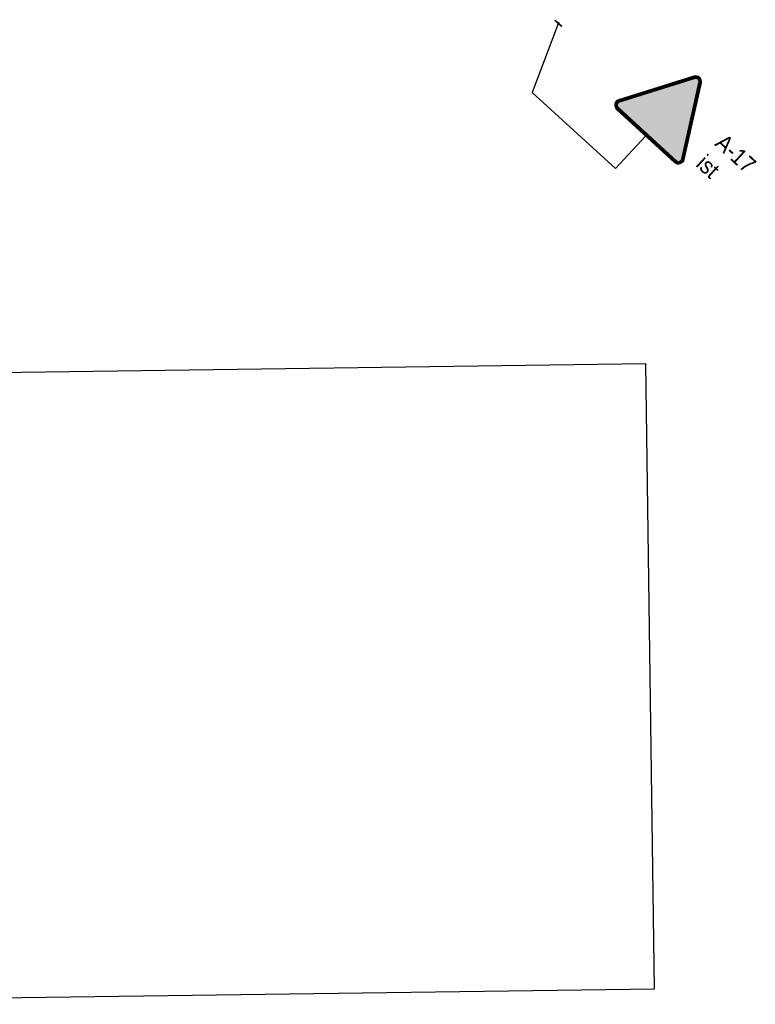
# Model space of a CAD drawing. Header units: metres. Extents: x 6420893 to 6543334, y 5684236 to 5790819.
# Tile 16 of 24: x 6421391 to 6421458, y 5790496 to 5790585. Entities that reach past the tile are written whole.
import ezdxf
from ezdxf.enums import TextEntityAlignment as Align

# ---------------------------------------------------------------- set-up
doc = ezdxf.new("R2010")
doc.units = ezdxf.units.M
doc.header["$XCLIPFRAME"] = 2
for name, color, linetype in [('gaPionowe', 7, 'Continuous'), ('zzz.gaVSDodTekst', 7, 'Continuous'), ('zzz.gaVSDomyslna', 7, 'Continuous'), ('zzz.gaVSNazwa', 7, 'Continuous'), ('zzz.gaVSRamka', 7, 'Continuous'), ('zzz.gaVSStan', 7, 'Continuous'), ('zzz.gaVSWielkość', 7, 'Continuous')]:
    doc.layers.add(name, color=color, linetype=linetype)
doc.styles.add('GA-ATR-TEXT', font='arial.ttf', dxfattribs={"width": 0.9})
doc.styles.get("Standard").update_dxf_attribs({"font": 'arial.ttf'})
doc.dimstyles.new('GA-LEADER', dxfattribs={"dimtxt": 1, "dimasz": 1, "dimexe": 1, "dimexo": 1, "dimgap": 1, "dimtad": 1, "dimtxsty": 'Standard', "dimcen": 1, "dimadec": 0, "dimazin": 0, "dimtfac": 1, "dimtmove": 0, "dimatfit": 3, "dimfxl": 1, "dimarcsym": 0})
picture_1 = doc.add_image_def('image2.png', size_in_pixel=(1584, 860))

# ---------------------------------------------------------------- blocks, each defined once
blk = doc.blocks.new('gaVSPos')
blk.add_point((0, 0))
blk = doc.blocks.new('gaVSTVcolumn0')
at = {"color": 0, "linetype": 'ByBlock', "lineweight": -2}
for p, q in [((-400, -30), (400, -30)), ((-400, -60), (-400, -30)), ((400, -60), (-400, -60)), ((400, -30), (400, -60))]:
    blk.add_line(p, q, dxfattribs=at)
blk.add_circle((0, 0), 30, dxfattribs=at)
blk = doc.blocks.new('gaVScolumn0')
at = {"color": 0, "linetype": 'ByBlock', "lineweight": -2}
blk.add_line((0, 0), (0, 400), dxfattribs=at)
at = {"color": 7, "style": 'GA-ATR-TEXT', "width": 0.9}
blk.add_attdef('X2', text='', height=150, dxfattribs=at).set_placement((-50, 0), align=Align.BOTTOM_RIGHT)
blk = doc.blocks.new('*U824')
at = {"layer": 'zzz.gaVSDomyslna', "color": 251, "linetype": 'Continuous', "lineweight": 0, "true_color": 0x4c4c4c, "const_width": 30}
blk.add_lwpolyline([(356.469, 15), (-356.469, 15, -0.563712), (-391.037, 72.1261), (-33.775, 690.923, -0.563661), (32.9409, 692.301), (390.215, 73.4834, -0.577186), (356.469, 15)], format="xyb", close=True, dxfattribs=at)
at = {"layer": 'zzz.gaVSDomyslna', "color": 251, "linetype": 'Continuous', "lineweight": 0, "true_color": 0x4c4c4c}
blk.add_point((0, 725.423), dxfattribs=at)
blk = doc.blocks.new('*U825')
at = {"layer": 'zzz.gaVSDomyslna', "linetype": 'Continuous', "lineweight": 0, "true_color": 0xe2e2e2}
h = blk.add_hatch(color=254, dxfattribs=at)
h.dxf.hatch_style = 1
h.paths.add_polyline_path([(20.2988, 684.198, 0.229204), (-0.646341, 695.436, 0.279187), (-19.9889, 684.801), (-377.874, 64.9257, 0.259425), (-377.021, 41.5855, 0.262443), (-356.469, 30), (0, 30), (356.126, 30, 0.237857), (377.352, 42.1075, 0.284586), (378.047, 64.6255)])
at = {"layer": 'zzz.gaVSDomyslna', "color": 254, "linetype": 'Continuous', "lineweight": 0, "true_color": 0xe2e2e2}
blk.add_point((0, 725.423), dxfattribs=at)
blk = doc.blocks.new('*U826')
at = {"layer": 'zzz.gaVSDomyslna', "linetype": 'Continuous', "lineweight": 0, "true_color": 0x000000}
h = blk.add_hatch(color=18, dxfattribs=at)
h.paths.add_polyline_path([(-153.75, 348.75, 1), (-93.75, 348.75, 1)])
h.paths.add_polyline_path([(103.5, 444.375, 1), (31.5, 444.375, 1)])
h.paths.add_polyline_path([(70.5962, 402.346), (-1.9708, 295.818), (-45, 270), (-31.9527, 254.024), (27.4576, 283.729), (42.3956, 306.824), (54.7826, 238.696), (0, 190), (0, 97.5), (-45, 67.5), (33.75, 67.5), (33.75, 173.571), (68.7736, 193.585), (95.625, 135), (172.5, 135), (202.5, 90), (202.5, 168.75), (112.5, 168.75), (112.5, 326.25), (135, 307.5), (135, 231.429), (163.125, 247.5), (163.125, 323.036)])
h.paths.add_polyline_path([(-90, 262.733), (-73.125, 250.575), (-73.125, 190.828), (-50.625, 202.266), (-50.625, 265.125), (-123.75, 318.75), (-169.489, 248.978), (-224.444, 224.444), (-210.306, 210.306), (-159.353, 228.706), (-146.443, 248.4), (-135, 195), (-180, 165), (-180, 90), (-213.75, 67.5), (-157.5, 67.5), (-157.5, 147.937), (-126.777, 163.555), (-106.875, 123.75), (-45, 123.75), (-22.5, 90), (-22.5, 146.25), (-90, 146.25)])
blk = doc.blocks.new('*U827')
at = {"layer": 'zzz.gaVSDomyslna', "color": 7, "linetype": 'Continuous', "lineweight": 0}
blk.add_lwpolyline([(356.473, 0), (-356.469, 0, -0.565749), (-404.17, 79.3804), (-46.7654, 698.423, -0.565707), (45.7889, 700.048), (403.206, 80.9834, -0.577211)], format="xyb", close=True, dxfattribs=at)
blk.add_point((0, 725.423), dxfattribs=at)
blk = doc.blocks.new('*U823')
at = {"layer": 'zzz.gaVSDomyslna', "color": 251, "linetype": 'ByBlock', "true_color": 0x4c4c4c}
blk.add_blockref('*U824', (0, 0), dxfattribs=at)
at = {"layer": 'zzz.gaVSDomyslna', "color": 254, "linetype": 'ByBlock', "true_color": 0xe2e2e2}
blk.add_blockref('*U825', (0, 0), dxfattribs=at)
at = {"layer": 'zzz.gaVSDomyslna', "color": 18, "linetype": 'ByBlock', "true_color": 0x000000}
blk.add_blockref('*U826', (0, 0), dxfattribs=at)
at = {"layer": 'zzz.gaVSRamka', "color": 7, "linetype": 'ByBlock'}
blk.add_blockref('*U827', (0, 0), dxfattribs=at)
blk = doc.blocks.new('*U822')
at = {"layer": 'zzz.gaVSDomyslna', "linetype": 'ByBlock'}
blk.add_blockref('*U823', (0, 0), dxfattribs=at)
at = {"layer": 'zzz.gaVSDodTekst', "linetype": 'ByBlock', "flags": 1}
blk.add_attdef('Addtext', text='', height=1, dxfattribs=at).set_placement((0, 0), align=Align.MIDDLE_LEFT)
at = {"layer": 'zzz.gaVSDomyslna', "linetype": 'ByBlock', "flags": 1}
for tag in ['Width', 'Height', 'Position', 'Route', 'ItemNo', 'ID']:
    blk.add_attdef(tag, text='', height=1, dxfattribs=at).set_placement((0, 0), align=Align.MIDDLE_LEFT)
at = {"layer": 'zzz.gaVSNazwa', "linetype": 'ByBlock', "style": 'GA-ATR-TEXT', "width": 0.9}
blk.add_attdef('Name', text='', height=150, dxfattribs=at).set_placement((510.5, 437.7), align=Align.MIDDLE_LEFT)
at = {"layer": 'zzz.gaVSStan', "linetype": 'ByBlock', "style": 'GA-ATR-TEXT', "width": 0.9}
blk.add_attdef('State', text='', height=150, dxfattribs=at).set_placement((510.5, 182.7), align=Align.MIDDLE_LEFT)
at = {"layer": 'zzz.gaVSWielkość', "linetype": 'ByBlock', "flags": 1}
blk.add_attdef('Size', text='', height=1, dxfattribs=at).set_placement((0, 0), align=Align.MIDDLE_LEFT)

msp = doc.modelspace()

# ---------------------------------------------------------------- block references
at = {"layer": 'gaPionowe', "linetype": 'ByBlock', "rotation": 317.3939673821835}
for name, p, xscale, yscale in [('gaVSTVcolumn0', (6421439.85, 5790584.769, 0.06), 0.001, 0.001), ('gaVScolumn0', (6421445.023, 5790571.557, 0.06), 0.01, 0.01)]:
    msp.add_blockref(name, p, dxfattribs=dict(at, xscale=xscale, yscale=yscale))
msp.add_blockref('gaVSPos', (6421439.85, 5790584.769, 0.06), dxfattribs=at)
at = {"layer": 'gaPionowe', "linetype": 'ByBlock', "xscale": 0.01, "yscale": 0.01, "rotation": 317.3937569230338}
msp.add_blockref('*U822', (6421447.731, 5790574.501, 0.06), dxfattribs=at).add_auto_attribs({'Name': 'A-17', 'State': 'ist'})

# ---------------------------------------------------------------- pictures from other files: only their frames are drawn
image = msp.add_image(picture_1, insert=(6421194.873, 5790399.483, 10.08), size_in_units=(309.736, 168.165), rotation=0.79705, dxfattribs=dict(brightness=80, fade=30))
image.dxf.v_pixel = (-0.00272, 0.1955213)
image.set_boundary_path([(787.46, 378.299), (1303.674, 88.278)])

# ---------------------------------------------------------------- leaders
at = {"layer": 'gaPionowe', "linetype": 'ByBlock'}
msp.add_leader([(6421439.85, 5790584.769, 0.06), (6421437.45, 5790578.457, 0.06), (6421445.023, 5790571.557, 0.06)], dimstyle='GA-LEADER', override={"dimasz": 0.3}, dxfattribs=at)

doc.saveas('drawing.dxf')
